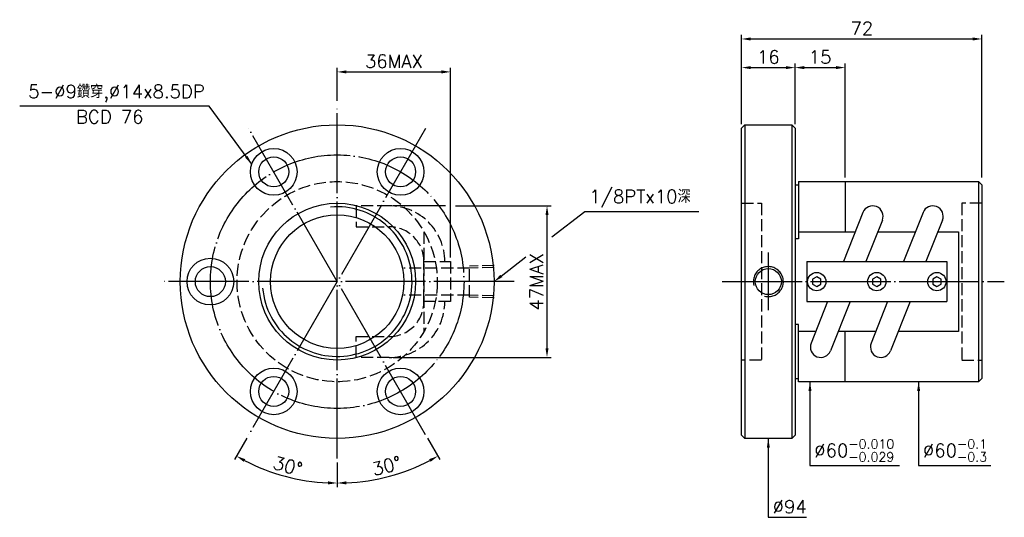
# Model space of a CAD drawing. Header units: millimetres. Extents: x -105 to 190, y 84 to 233.
import ezdxf
from ezdxf.enums import TextEntityAlignment as Align

# ---------------------------------------------------------------- set-up
doc = ezdxf.new("R2010")
doc.units = ezdxf.units.MM
doc.header["$LTSCALE"] = 1.2
doc.header["$MEASUREMENT"] = 0
for name, pattern in [('CENTER', [22, 20, -1, 0, -1]), ('DASHED', [4, 3, -1]), ('THIN', [200000, 200000, 0])]:
    doc.linetypes.add(name, pattern=pattern)
for name, color, linetype in [('NT', 7, 'Continuous'), ('NT-DIM', 2, 'Continuous'), ('SH', 7, 'Continuous')]:
    doc.layers.add(name, color=color, linetype=linetype)
doc.styles.add('SIMPLEX', font='simplex.shx', dxfattribs={"bigfont": 'chineset.shx'})
doc.dimstyles.new('ISO-25', dxfattribs={"dimscale": 1.2, "dimtxt": 3.3, "dimasz": 2.292, "dimexe": 1, "dimexo": 1, "dimgap": 1, "dimtad": 1, "dimdsep": 46, "dimtxsty": 'SIMPLEX', "dimcen": 1.5, "dimclrd": 2, "dimclre": 2, "dimclrt": 2, "dimazin": 2, "dimtfac": 1, "dimtmove": 0, "dimatfit": 3, "dimfxl": 0, "dimlwd": -1, "dimlwe": -1, "dimarcsym": 0})

# ---------------------------------------------------------------- blocks, each defined once
blk = doc.blocks.new('*D11')
at = {"layer": 'Defpoints', "color": 0}
for p in [(183.42, 227.28), (111.42, 200.54), (183.42, 184.54)]:
    blk.add_point(p, dxfattribs=at)
at = {"layer": 'NT-DIM', "color": 2}
for p, q in [((111.42, 201.74), (111.42, 228.48)), ((114.17, 227.28), (180.67, 227.28)), ((183.42, 185.74), (183.42, 228.48))]:
    blk.add_line(p, q, dxfattribs=at)
for points in [[(114.17, 227.74), (114.17, 226.82), (111.42, 227.28)], [(180.67, 227.74), (180.67, 226.82), (183.42, 227.28)]]:
    blk.add_solid(points, dxfattribs=at)
at = {"layer": 'NT-DIM', "color": 2, "insert": (147.42, 230.46), "char_height": 3.96, "attachment_point": 5, "style": 'SIMPLEX'}
blk.add_mtext('72', dxfattribs=at)
blk = doc.blocks.new('*D12')
at = {"layer": 'Defpoints', "color": 0}
for p in [(127.42, 218.7), (111.42, 201.54), (127.42, 201.54)]:
    blk.add_point(p, dxfattribs=at)
at = {"layer": 'NT-DIM', "color": 2}
for p, q in [((111.42, 202.74), (111.42, 219.9)), ((114.17, 218.7), (124.67, 218.7)), ((127.42, 202.74), (127.42, 219.9))]:
    blk.add_line(p, q, dxfattribs=at)
for points in [[(114.17, 219.16), (114.17, 218.24), (111.42, 218.7)], [(124.67, 219.16), (124.67, 218.24), (127.42, 218.7)]]:
    blk.add_solid(points, dxfattribs=at)
at = {"layer": 'NT-DIM', "color": 2, "insert": (119.42, 221.88), "char_height": 3.96, "attachment_point": 5, "style": 'SIMPLEX'}
blk.add_mtext('16', dxfattribs=at)
blk = doc.blocks.new('*D13')
at = {"layer": 'Defpoints', "color": 0}
for p in [(24.23, 217.41), (-9.77, 207.54), (24.23, 160.54)]:
    blk.add_point(p, dxfattribs=at)
at = {"layer": 'NT-DIM', "color": 2}
for p, q in [((-9.77, 208.74), (-9.77, 218.61)), ((24.23, 161.74), (24.23, 218.61)), ((-7.02, 217.41), (21.48, 217.41))]:
    blk.add_line(p, q, dxfattribs=at)
for points in [[(-7.02, 217.87), (-7.02, 216.95), (-9.77, 217.41)], [(21.48, 217.87), (21.48, 216.95), (24.23, 217.41)]]:
    blk.add_solid(points, dxfattribs=at)
at = {"layer": 'NT-DIM', "color": 2, "insert": (7.23, 220.59), "char_height": 3.96, "attachment_point": 5, "style": 'SIMPLEX'}
blk.add_mtext('36MAX', dxfattribs=at)
blk = doc.blocks.new('*D14')
at = {"layer": 'Defpoints', "color": 0}
for p in [(5.77, 177.25), (53.1, 177.25), (5.77, 131.83)]:
    blk.add_point(p, dxfattribs=at)
at = {"layer": 'NT-DIM', "color": 2}
for p, q in [((53.1, 134.58), (53.1, 174.5)), ((6.97, 131.83), (54.3, 131.83))]:
    blk.add_line(p, q, dxfattribs=at)
for points in [[(52.64, 174.5), (53.56, 174.5), (53.1, 177.25)], [(52.64, 134.58), (53.56, 134.58), (53.1, 131.83)]]:
    blk.add_solid(points, dxfattribs=at)
at = {"layer": 'NT-DIM', "color": 2, "insert": (49.92, 154.54), "char_height": 3.96, "attachment_point": 5, "rotation": 90, "style": 'SIMPLEX'}
blk.add_mtext('47MAX', dxfattribs=at)
blk = doc.blocks.new('*D19')
at = {"layer": 'Defpoints', "color": 0, "linetype": 'Continuous'}
for p in [(-9.77, 207.54), (-36.27, 200.44), (16.73, 108.64), (-9.77, 101.54), (0.71, 95.08)]:
    blk.add_point(p, dxfattribs=at)
at = {"layer": 'SH', "color": 2, "linetype": 'Continuous'}
for p, q in [((17.33, 107.6), (21.02, 101.22)), ((-9.77, 100.34), (-9.77, 92.97))]:
    blk.add_line(p, q, dxfattribs=at)
blk.add_arc((-9.77, 154.54), 60.38, 272.6103, 297.3897, dxfattribs=at)
for points in [[(17.78, 101.34), (18.22, 100.53), (20.42, 102.26)], [(-7.01, 93.77), (-7.03, 94.69), (-9.77, 94.17)]]:
    blk.add_solid(points, dxfattribs=at)
at = {"layer": 'SH', "color": 2, "linetype": 'Continuous', "insert": (5.03, 99.3), "char_height": 3.96, "attachment_point": 5, "rotation": 15, "style": 'SIMPLEX'}
blk.add_mtext('30°', dxfattribs=at)
blk = doc.blocks.new('*D20')
at = {"layer": 'Defpoints', "color": 0, "linetype": 'Continuous'}
for p in [(-9.77, 207.54), (16.73, 200.44), (-36.27, 108.64), (-9.77, 101.54), (-30.42, 97.81)]:
    blk.add_point(p, dxfattribs=at)
at = {"layer": 'SH', "color": 2, "linetype": 'Continuous'}
for p, q in [((-36.87, 107.6), (-40.56, 101.22)), ((-9.77, 100.34), (-9.77, 92.97))]:
    blk.add_line(p, q, dxfattribs=at)
blk.add_arc((-9.77, 154.54), 60.38, 242.6103, 267.3897, dxfattribs=at)
for points in [[(-37.77, 100.53), (-37.33, 101.34), (-39.96, 102.26)], [(-12.51, 94.69), (-12.53, 93.77), (-9.77, 94.17)]]:
    blk.add_solid(points, dxfattribs=at)
at = {"layer": 'SH', "color": 2, "linetype": 'Continuous', "insert": (-24.58, 99.3), "char_height": 3.96, "attachment_point": 5, "rotation": 345, "style": 'SIMPLEX'}
blk.add_mtext('30°', dxfattribs=at)
blk = doc.blocks.new('*D23')
at = {"layer": 'Defpoints', "color": 0}
for p in [(142.42, 218.7), (127.42, 200.54), (142.42, 184.54)]:
    blk.add_point(p, dxfattribs=at)
at = {"layer": 'NT-DIM', "color": 2}
for p, q in [((127.42, 201.74), (127.42, 219.9)), ((130.17, 218.7), (139.67, 218.7)), ((142.42, 185.74), (142.42, 219.9))]:
    blk.add_line(p, q, dxfattribs=at)
for points in [[(130.17, 219.16), (130.17, 218.24), (127.42, 218.7)], [(139.67, 219.16), (139.67, 218.24), (142.42, 218.7)]]:
    blk.add_solid(points, dxfattribs=at)
at = {"layer": 'NT-DIM', "color": 2, "insert": (134.92, 221.88), "char_height": 3.96, "attachment_point": 5, "style": 'SIMPLEX'}
blk.add_mtext('15', dxfattribs=at)

msp = doc.modelspace()

# ---------------------------------------------------------------- linework, layer by layer
at = {"layer": 'NT', "color": 3, "linetype": 'CENTER'}
for p, q in [((-9.772, 101.543), (-9.772, 207.543)), ((16.728, 200.443), (-36.272, 108.644)), ((16.728, 108.644), (-36.272, 200.443)), ((43.228, 154.543), (-62.772, 154.543))]:
    msp.add_line(p, q, dxfattribs=at)
at = {"layer": 'NT', "color": 7, "linetype": 'Continuous'}
for p, q in [((111.416, 200.543), (112.416, 201.543)), ((112.416, 201.543), (126.416, 201.543)), ((112.416, 201.543), (112.416, 107.543)), ((126.416, 201.543), (127.416, 200.543)), ((126.416, 201.543), (126.416, 107.543)), ((111.416, 108.543), (111.416, 200.543)), ((127.416, 200.543), (127.416, 108.543)), ((127.416, 183.543), (128.416, 183.543)), ((128.416, 184.543), (128.416, 167.388)), ((128.416, 184.543), (182.416, 184.543)), ((142.416, 184.543), (142.416, 169.51)), ((182.416, 184.543), (182.416, 124.543)), ((182.416, 184.543), (183.416, 183.543)), ((183.416, 183.543), (183.416, 125.543)), ((147.782, 175.281), (141.935, 160.543)), ((165.782, 175.281), (159.935, 160.543)), ((153.591, 172.976), (148.659, 160.543)), ((171.591, 172.976), (166.659, 160.543)), ((128.416, 167.388), (127.416, 167.388)), ((130.916, 160.543), (172.916, 160.543)), ((130.916, 160.543), (130.916, 148.543)), ((172.916, 160.543), (172.916, 148.543)), ((130.916, 148.543), (172.916, 148.543)), ((137.174, 148.543), (132.242, 136.111)), ((143.898, 148.543), (138.051, 133.806)), ((155.174, 148.543), (150.242, 136.111)), ((161.898, 148.543), (156.051, 133.806)), ((128.416, 141.698), (127.416, 141.698)), ((128.416, 124.543), (128.416, 141.698)), ((142.416, 124.543), (142.416, 139.577)), ((127.416, 125.543), (128.416, 125.543)), ((182.416, 124.543), (128.416, 124.543)), ((183.416, 125.543), (182.416, 124.543)), ((112.416, 107.543), (111.416, 108.543)), ((126.416, 107.543), (112.416, 107.543)), ((127.416, 108.543), (126.416, 107.543))]:
    msp.add_line(p, q, dxfattribs=at)
at = {"layer": 'NT', "color": 1, "linetype": 'DASHED'}
for p, q in [((111.416, 178.043), (117.416, 178.043)), ((117.416, 178.043), (117.416, 131.043)), ((183.416, 178.043), (177.416, 178.043)), ((177.416, 178.043), (177.416, 131.043)), ((16.228, 169.51), (16.228, 139.577)), ((117.416, 131.043), (111.416, 131.043)), ((177.416, 131.043), (183.416, 131.043))]:
    msp.add_line(p, q, dxfattribs=at)
for points in [[(5.768, 177.253), (-4.063, 177.253), (-4.063, 171.003), (5.768, 171.003)], [(16.228, 160.543), (24.228, 160.543), (24.228, 148.543), (16.228, 148.543), (16.228, 160.543)], [(5.768, 131.833), (-4.063, 131.833), (-4.063, 138.083), (5.768, 138.083)]]:
    msp.add_lwpolyline(points, dxfattribs=at)
at = {"layer": 'NT', "color": 7, "linetype": 'Continuous'}
for points in [[(128.416, 169.51), (145.492, 169.51)], [(152.216, 169.51), (163.492, 169.51)], [(170.216, 169.51), (176.416, 169.51), (176.416, 139.577), (158.34, 139.577)], [(133.617, 139.577), (128.416, 139.577)], [(151.617, 139.577), (140.34, 139.577)]]:
    msp.add_lwpolyline(points, dxfattribs=at)
for points in [[(133.916, 155.987), (132.666, 155.265), (132.666, 153.822), (133.916, 153.1), (135.166, 153.822), (135.166, 155.265)], [(151.916, 155.987), (150.666, 155.265), (150.666, 153.822), (151.916, 153.1), (153.166, 153.822), (153.166, 155.265)], [(169.916, 155.987), (168.666, 155.265), (168.666, 153.822), (169.916, 153.1), (171.166, 153.822), (171.166, 155.265)]]:
    msp.add_lwpolyline(points, close=True, dxfattribs=at)
for centre, radius in [((-9.772, 154.543), 47), ((-28.772, 187.452), 7), ((-28.772, 187.452), 4.5), ((9.228, 187.452), 7), ((9.228, 187.452), 4.5), ((-9.772, 154.543), 23.5), ((-9.772, 154.543), 20), ((-47.772, 154.543), 7), ((-47.772, 154.543), 4.5), ((133.916, 154.543), 2.75), ((151.916, 154.543), 2.75), ((169.916, 154.543), 2.75), ((-28.772, 121.634), 7), ((9.228, 121.634), 7), ((-28.772, 121.634), 4.5), ((9.228, 121.634), 4.5)]:
    msp.add_circle(centre, radius, dxfattribs=at)
at = {"layer": 'NT', "color": 3, "linetype": 'CENTER'}
msp.add_circle((-9.772, 154.543), 38, dxfattribs=at)
at = {"layer": 'NT', "color": 1, "linetype": 'DASHED'}
msp.add_circle((-9.772, 154.543), 30, dxfattribs=at)
for centre, radius, start, end in [((5.768, 160.543), 16.71, 0, 90), ((5.768, 160.543), 10.46, 0, 90), ((5.768, 148.543), 16.71, 270, 0), ((5.768, 148.543), 10.46, 270, 0)]:
    msp.add_arc(centre, radius, start, end, dxfattribs=at)
at = {"layer": 'NT', "color": 7, "linetype": 'Continuous'}
for centre, start, end in [((150.686, 174.128), 338.36018, 158.36018), ((168.686, 174.128), 338.36018, 158.36018), ((135.146, 134.958), 158.36018, 338.36018), ((153.146, 134.958), 158.36018, 338.36018)]:
    msp.add_arc(centre, 3.125, start, end, dxfattribs=at)
at = {"layer": 'NT', "color": 5, "linetype": 'THIN'}
msp.add_arc((-9.772, 154.543), 22.428, 185, 95, dxfattribs=at)
at = {"layer": 'NT-DIM'}
for p, q in [((22.693, 177.253), (6.968, 177.253)), ((25.724, 177.253), (54.298, 177.253))]:
    msp.add_line(p, q, dxfattribs=at)
for points in [[(54.559, 167.951), (64.436, 175.591), (64.536, 175.591), (98.622, 175.591)], [(39.404, 156.226), (46.795, 161.944)]]:
    msp.add_lwpolyline(points, dxfattribs=at)
at = {"layer": 'NT-DIM', "color": 7, "linetype": 'Continuous'}
msp.add_circle((119.416, 154.543), 3.9, dxfattribs=at)
at = {"layer": 'NT-DIM', "color": 5, "linetype": 'THIN'}
msp.add_arc((119.416, 154.543), 4.5, 255, 195, dxfattribs=at)
at = {"layer": 'NT-DIM'}
msp.add_solid([(39.684, 155.864), (37.228, 154.543), (39.123, 156.589)], dxfattribs=at)
at = {"layer": 'SH', "color": 3, "linetype": 'CENTER'}
for p, q in [((119.416, 163.282), (119.416, 145.971)), ((105.579, 154.543), (190.124, 154.543))]:
    msp.add_line(p, q, dxfattribs=at)
at = {"layer": 'SH', "color": 1, "linetype": 'DASHED'}
for p, q in [((37.228, 159.407), (29.832, 159.176)), ((29.832, 158.595), (10.232, 158.595)), ((29.832, 149.91), (29.832, 159.176)), ((37.228, 158.826), (29.832, 158.595)), ((29.832, 150.491), (10.232, 150.491)), ((37.228, 150.26), (29.832, 150.491)), ((37.228, 149.679), (29.832, 149.91))]:
    msp.add_line(p, q, dxfattribs=at)

# ---------------------------------------------------------------- texts
at = {"layer": 'NT-DIM', "style": 'SIMPLEX'}
msp.add_text('BCD 76', height=3.96, dxfattribs=at).set_placement((-77.914, 205.945), align=Align.TOP_CENTER)
at = {"layer": 'NT-DIM', "color": 2, "char_height": 3.96, "style": 'SIMPLEX'}
for s, insert, attachment_point in [('5-%%C9鑽穿,%%C14x8.5DP', (-49.464, 208.345), 9), ('1/8PTx10深', (65.736, 176.791), 7), ('\\A1;%%c60{\\H0.7x;\\S-0.010^ -0.029;}', (133.199, 100.62), 7), ('\\A1;%%c60{\\H0.7x;\\S-0.1^ -0.3;}', (165.758, 100.62), 7), ('%%c94', (120.716, 85.103), 7)]:
    msp.add_mtext(s, dxfattribs=dict(at, insert=insert, attachment_point=attachment_point))

# ---------------------------------------------------------------- dimensions: what is measured, and where the dimension line sits
at = {"layer": 'NT-DIM'}
for base, p1, p2, picture, middle in [((183.416, 227.283), (111.416, 200.543), (183.416, 184.543), '*D11', (147.416, 230.463)), ((127.416, 218.703), (111.416, 201.543), (127.416, 201.543), '*D12', (119.416, 221.883)), ((142.416, 218.703), (127.416, 200.543), (142.416, 184.543), '*D23', (134.916, 221.883))]:
    dim = msp.add_linear_dim(base=base, p1=p1, p2=p2, dimstyle='ISO-25', dxfattribs=at)
    dim.commit()
    dim.dimension.update_dxf_attribs({"geometry": picture, "text_midpoint": middle})
dim = msp.add_linear_dim(base=(24.228, 217.413), p1=(-9.772, 207.543), p2=(24.228, 160.543), text='36MAX', dimstyle='ISO-25', dxfattribs=at)
dim.commit()
dim.dimension.update_dxf_attribs({"geometry": '*D13', "text_midpoint": (7.228, 220.593)})
dim = msp.add_linear_dim(base=(53.098, 177.253), p1=(5.768, 131.833), p2=(5.768, 177.253), angle=90, text='47MAX', dimstyle='ISO-25', override={"dimse2": 1}, dxfattribs=at)
dim.commit()
dim.dimension.update_dxf_attribs({"geometry": '*D14', "text_midpoint": (49.918, 154.543)})
at = {"layer": 'SH', "color": 7, "linetype": 'Continuous'}
for base, line1, line2, picture, middle in [((-30.422, 97.808), ((16.728, 200.443), (-36.272, 108.644)), ((-9.772, 101.543), (-9.772, 207.543)), '*D20', (-24.575, 99.295)), ((0.713, 95.084), ((-9.772, 101.543), (-9.772, 207.543)), ((16.728, 108.644), (-36.272, 200.443)), '*D19', (5.032, 99.295))]:
    dim = msp.add_angular_dim_2l(base=base, line1=line1, line2=line2, dimstyle='ISO-25', dxfattribs=at)
    dim.commit()
    dim.dimension.update_dxf_attribs({"geometry": picture, "text_midpoint": middle})

# ---------------------------------------------------------------- leaders
at = {"layer": 'NT-DIM', "annotation_type": 0, "has_hookline": 1}
for points, hookline_direction, text_width in [([(-35.38, 189.762), (-48.164, 207.145), (-48.264, 207.145)], 1, 55.44), ([(131.899, 124.543), (131.899, 99.42), (131.999, 99.42)], 0, 25.514), ([(164.458, 124.543), (164.458, 99.42), (164.558, 99.42)], 0, 20.366), ([(119.416, 107.543), (119.416, 83.903), (119.516, 83.903)], 0, 10.183)]:
    msp.add_leader(points, dimstyle='ISO-25', dxfattribs=dict(at, hookline_direction=hookline_direction, text_width=text_width))

doc.saveas('drawing.dxf')
